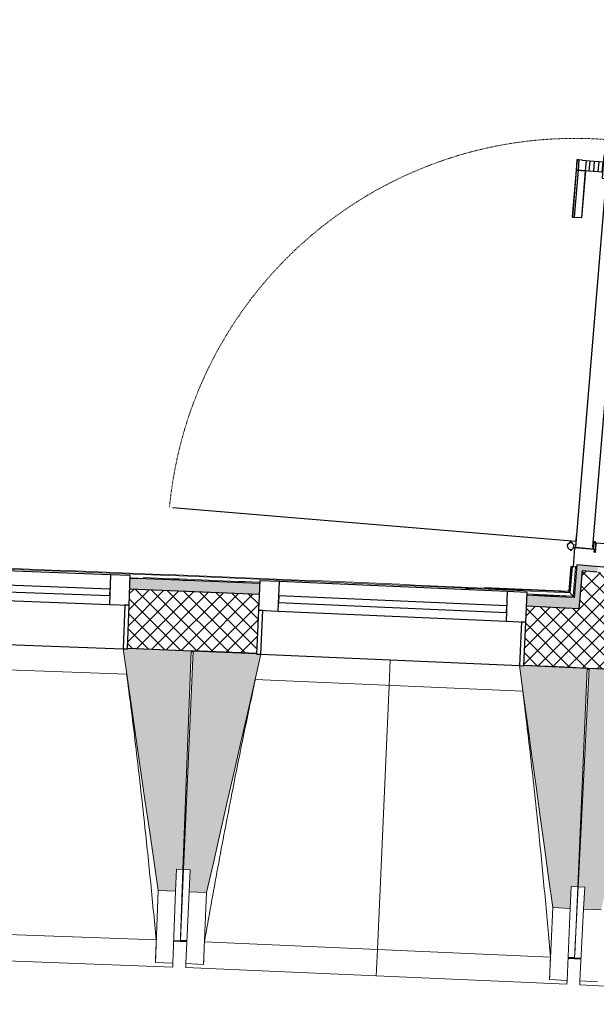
# Model space of a CAD drawing. Header units: millimetres. Extents: x 1909 to 61055, y -36590 to 14615.
# Tile 21 of 44: x 23302 to 24617, y -21436 to -19191. Entities that reach past the tile are written whole.
import ezdxf

# ---------------------------------------------------------------- set-up
doc = ezdxf.new("R2010")
doc.units = ezdxf.units.MM
doc.linetypes.add('Tiret', pattern=[2.5, 1.25, -1.25])
for name, color, linetype, lineweight in [('A-DETL-GENF', 7, 'Continuous', 18), ('A-DOOR', 7, 'Continuous', 25), ('A-DOOR-FRAM', 7, 'Continuous', 25), ('A-FLOR', 7, 'Continuous', 25), ('A-FLOR-HRAL', 7, 'Continuous', 18), ('A-GENM', 7, 'Continuous', 18), ('A-GLAZ', 7, 'Continuous', 25), ('A-WALL', 7, 'Continuous', 25), ('A-WALL-PATT', 7, 'Continuous', 25), ('I-WALL', 7, 'Continuous', 25), ('Q-SPCQ', 7, 'Continuous', 18), ('S-BEAM', 7, 'Continuous', 18)]:
    doc.layers.add(name, color=color, linetype=linetype, lineweight=lineweight)
pattern_1 = [(45, (0, 0), (-17.67767, 17.67767), []), (135, (0, 0), (-17.67767, -17.67767), [])]

# ---------------------------------------------------------------- blocks, each defined once
blk = doc.blocks.new('PRT_SIMPLE_HUI_58x68x48 - PRT_BOIS_1V_EI30_930x2040x40-552262-2021_015_1111_DCE_1_50_N0 FINI_SSI_CMSI')
at = {"layer": 'A-DETL-GENF', "lineweight": 25}
h = blk.add_hatch(color=256, dxfattribs=at)
h.paths.add_polyline_path([(-483.8, -9.7), (-489.6, -8), (-508.5, -8), (-508.5, -11.5), (-502, -11.5), (-502.1, -10.3), (-505.2, -10.3), (-505.2, -9.3), (-488.4, -9.4), (-485.1, -10.6)])
h.paths.add_polyline_path([(-483.8, -9.7), (-485.1, -11.7), (-496.1, -13.2), (-500.5, -13.6), (-500.5, -14.5), (-495.9, -14.5), (-483.8, -12.8), (-483.8, -10.5)])
h = blk.add_hatch(color=256, dxfattribs=at)
h.paths.add_polyline_path([(413.8, -9.7), (413.8, -12.8), (426.2, -14.5), (430.5, -14.1), (430.4, -13.2), (425.9, -13.2), (415.1, -11.7), (414.4, -10.7)])
h.paths.add_polyline_path([(438.5, -8), (418.5, -8), (413.8, -9.7), (415.1, -10.6), (418.7, -9.3), (435.2, -9.3), (435.2, -10.3), (432, -10.5), (432, -11.5), (438.5, -11.5), (438.5, -9)])
at = {"layer": 'A-DETL-GENF'}
for p, q in [((-488.5, -8), (-508.5, -8)), ((-508.5, -8), (-508.5, -11.5)), ((-508.5, -11.5), (-502, -11.5)), ((-505.2, -10.3), (-505.2, -9.3)), ((-505.2, -9.3), (-488.7, -9.3)), ((-502, -10.3), (-505.2, -10.3)), ((-502, -11.5), (-502, -10.3)), ((-496.1, -13.2), (-500.5, -13.2)), ((-500.5, -13.2), (-500.5, -14.5)), ((-500.5, -14.5), (-496, -14.5)), ((-485.1, -11.7), (-496.1, -13.2)), ((-496, -14.5), (-483.8, -12.8)), ((-488.7, -9.3), (-485.1, -10.6)), ((-483.8, -9.7), (-488.5, -8)), ((-485.1, -10.6), (-485.1, -11.7)), ((-483.8, -12.8), (-483.8, -9.7)), ((418.5, -8), (413.8, -9.7)), ((413.8, -9.7), (413.8, -12.8)), ((413.8, -12.8), (426, -14.5)), ((415.1, -10.6), (418.7, -9.3)), ((415.1, -11.7), (415.1, -10.6)), ((426.1, -13.2), (415.1, -11.7)), ((438.5, -8), (418.5, -8)), ((418.7, -9.3), (435.2, -9.3)), ((426, -14.5), (430.5, -14.5)), ((430.5, -13.2), (426.1, -13.2)), ((430.5, -14.5), (430.5, -13.2)), ((435.2, -10.3), (432, -10.3)), ((432, -10.3), (432, -11.5)), ((432, -11.5), (438.5, -11.5)), ((435.2, -9.3), (435.2, -10.3)), ((438.5, -11.5), (438.5, -8))]:
    blk.add_line(p, q, dxfattribs=at)
at = {"layer": 'A-DOOR'}
for p, q in [((-427.1, 55), (-450.6, 55)), ((-450.6, 55), (-450.6, 54.5)), ((-450.6, 54.5), (-450.6, 50.4)), ((-427.1, 54.5), (-450.6, 54.5)), ((-450.6, 50.4), (-450.6, 43.3)), ((-427.1, 50.4), (-450.6, 50.4)), ((-319.6, 55), (-427.1, 55)), ((-427.1, 55), (-427.1, 54.5)), ((-427.1, 54.5), (-427.1, 55)), ((-427.1, 54.5), (-427.1, 50.4)), ((-319.6, 54.5), (-427.1, 54.5)), ((-427.1, 50.4), (-427.1, 54.5)), ((-427.1, 50.4), (-427.1, 43.3)), ((-319.6, 50.4), (-427.1, 50.4)), ((-427.1, 43.3), (-427.1, 50.4)), ((-319.6, 54.5), (-319.6, 55)), ((-319.6, 50.4), (-319.6, 54.5)), ((-319.6, 43.3), (-319.6, 50.4)), ((-450.6, 34), (-450.6, 43.3)), ((-450.6, 25.6), (-450.6, 34)), ((-427.1, 34), (-450.6, 34)), ((-450.6, 15.2), (-450.6, 25.6)), ((-427.1, 25.6), (-450.6, 25.6)), ((-427.1, 34), (-427.1, 43.3)), ((-427.1, 43.3), (-427.1, 34)), ((-427.1, 32.8), (-427.1, 34)), ((-319.6, 34), (-427.1, 34)), ((-427.1, 34), (-427.1, 25.6)), ((-427.1, 32.8), (-319.6, 32.8)), ((-427.1, 25.6), (-427.1, 15.2)), ((-319.6, 43.3), (-319.6, 34)), ((-319.6, 34), (-319.6, 32.8)), ((-450.6, 4.4), (-450.6, 15.2)), ((-427.1, 15.2), (-450.6, 15.2)), ((-450.6, -4), (-450.6, 4.4)), ((-450.6, 4.4), (-427.1, 4.4)), ((-427.1, 15.2), (-427.1, 4.4)), ((-427.1, 4.4), (-427.1, -4)), ((-499.5, -14.5), (-499.5, -54.5)), ((426, -14.5), (-496, -14.5)), ((-465.6, -5.5), (-465.6, -14.5)), ((-413.4, -5.5), (-465.6, -5.5)), ((-450.6, -4), (-450.6, -5)), ((-450.6, -5), (-427.1, -5)), ((-427.1, -5), (-427.1, -4)), ((-413.4, -14.5), (-413.4, -5.5)), ((430.5, -54.5), (430.5, -14.5)), ((-499.5, -54.5), (430.5, -54.5)), ((-465.6, -54.5), (-465.6, -63.5)), ((-465.6, -63.5), (-413.4, -63.5)), ((-427.1, -64), (-450.6, -64)), ((-450.6, -64), (-450.6, -65)), ((-450.6, -73.4), (-450.6, -65)), ((-427.1, -65), (-427.1, -64)), ((-427.1, -65), (-427.1, -73.4)), ((-413.4, -63.5), (-413.4, -54.5)), ((417, -54.5), (417, -977.5)), ((-450.6, -84.2), (-450.6, -73.4)), ((-427.1, -73.4), (-450.6, -73.4)), ((-450.6, -94.6), (-450.6, -84.2)), ((-450.6, -84.2), (-427.1, -84.2)), ((-427.1, -73.4), (-427.1, -84.2)), ((-427.1, -84.2), (-427.1, -94.6)), ((-450.6, -103), (-450.6, -94.6)), ((-450.6, -94.6), (-427.1, -94.6)), ((-450.6, -112.3), (-450.6, -103)), ((-450.6, -103), (-427.1, -103)), ((-450.6, -112.3), (-450.6, -119.4)), ((-427.1, -94.6), (-427.1, -103)), ((-427.1, -103), (-427.1, -101.8)), ((-319.6, -101.8), (-427.1, -101.8)), ((-427.1, -112.3), (-427.1, -103)), ((-427.1, -103), (-319.6, -103)), ((-427.1, -103), (-427.1, -112.3)), ((-427.1, -112.3), (-427.1, -119.4)), ((-427.1, -119.4), (-427.1, -112.3)), ((-319.6, -101.8), (-319.6, -103)), ((-319.6, -103), (-319.6, -112.3)), ((-319.6, -119.4), (-319.6, -112.3)), ((-450.6, -119.4), (-450.6, -123.5)), ((-450.6, -119.4), (-427.1, -119.4)), ((-450.6, -123.5), (-450.6, -124)), ((-450.6, -123.5), (-427.1, -123.5)), ((-450.6, -124), (-427.1, -124)), ((-427.1, -119.4), (-427.1, -123.5)), ((-427.1, -119.4), (-319.6, -119.4)), ((-427.1, -123.5), (-427.1, -119.4)), ((-427.1, -123.5), (-427.1, -124)), ((-427.1, -123.5), (-319.6, -123.5)), ((-427.1, -124), (-427.1, -123.5)), ((-427.1, -124), (-319.6, -124)), ((-319.6, -123.5), (-319.6, -119.4)), ((-319.6, -124), (-319.6, -123.5))]:
    blk.add_line(p, q, dxfattribs=at)
at = {"layer": 'A-DOOR', "color": 176, "linetype": 'Tiret', "lineweight": 18, "true_color": 0x000080}
blk.add_arc((428, -54.5), 930, 180, 269.3192, dxfattribs=at)
at = {"layer": 'A-DOOR'}
for radius, start, end in [(9.12, 155.8208, 180), (9.12, 180, 204.1792), (7.5, 360, 180), (7.5, 180, 360), (7.5, 180, 240), (7.5, 135, 165), (9.12, 111.9887, 120), (7.5, 60, 120), (7.5, 270, 0), (9.12, 60, 68.0113), (7.5, 0, 30), (9.12, 0, 24.1792), (9.12, 240, 248.0113)]:
    blk.add_arc((429, -65.5), radius, start, end, dxfattribs=at)
at = {"layer": 'A-DOOR-FRAM'}
for p, q in [((-487, 56), (-545, 56)), ((-545, 56), (-545, 47.5)), ((-487, -8), (-487, 56)), ((475, 56), (417, 56)), ((417, 56), (417, -8)), ((475, 47.5), (475, 56)), ((-502, -56), (-502, -11.5)), ((-488.5, -8), (-487, -8)), ((417, -8), (418.5, -8)), ((432, -11.5), (432, -56)), ((-545, -47.5), (-545, -56)), ((-545, -56), (-502, -56)), ((432, -56), (475, -56)), ((475, -56), (475, -47.5))]:
    blk.add_line(p, q, dxfattribs=at)
at = {"layer": 'Q-SPCQ'}
for p, q in [((430.5, -40.5), (430.5, -54.5)), ((430.5, -54.5), (403.5, -54.5))]:
    blk.add_line(p, q, dxfattribs=at)
blk = doc.blocks.new('XXX_VIDE FENETRE - 590-389517-2021_015_1111_DCE_1_50_N0 FINI_SSI_CMSI')
at = {"layer": 'A-GLAZ'}
for p, q in [((-305.1, 0), (-305.1, -100)), ((-295.1, 0), (-305.1, 0)), ((295.1, 0), (-295.1, 0)), ((-295.1, -100), (-295.1, 0)), ((305.1, 0), (295.1, 0)), ((295.1, 0), (295.1, -100)), ((305.1, -100), (305.1, 0)), ((-305.1, -100), (-295.1, -100)), ((-260.1, -100), (-305.1, -100)), ((-305.1, -100), (-305.1, -167.5)), ((-260.1, -167.5), (-260.1, -100)), ((260.1, -100), (-260.1, -100)), ((260.1, -100), (260.1, -167.5)), ((305.1, -100), (260.1, -100)), ((295.1, -100), (305.1, -100)), ((305.1, -167.5), (305.1, -100)), ((-305.1, -167.5), (-260.1, -167.5)), ((-260.1, -167.5), (260.1, -167.5)), ((260.1, -167.5), (305.1, -167.5))]:
    blk.add_line(p, q, dxfattribs=at)
at = {"layer": 'A-GLAZ', "color": 173, "true_color": 0x5c63b1}
for p, q in [((260.1, -120), (-260.1, -120)), ((-260.1, -120), (-260.1, -135)), ((260.1, -135), (260.1, -120)), ((-260.1, -135), (260.1, -135))]:
    blk.add_line(p, q, dxfattribs=at)
blk = doc.blocks.new('Garde-corps - Garde-corps-505471-2021_015_1111_DCE_1_50_N0 FINI_SSI_CMSI')
at = {"layer": 'A-FLOR-HRAL'}
for p, q in [((-16242, -20445.9), (-16242.1, -20445.9)), ((-15099.2, -20437.6), (-15103.9, -20494.4)), ((-15097.6, -20437.8), (-15102.4, -20496.1)), ((-15095.8, -20437.9), (-15100.8, -20497.9)), ((-15097.6, -20437.8), (-15099.2, -20437.6)), ((-15097.6, -20437.8), (-15095.8, -20437.9)), ((-15095.8, -20437.9), (-15094.2, -20438.1)), ((-15088.7, -20438.5), (-15094.3, -20505.3)), ((-15976.7, -20469.8), (-15983.2, -20469.6)), ((-15103.9, -20494.4), (-15339.8, -20488)), ((-15103.9, -20494.4), (-15297.2, -20485.4)), ((-15094.3, -20505.3), (-15199.5, -20502.5)), ((-15094.3, -20505.3), (-15199.4, -20500.4))]:
    blk.add_line(p, q, dxfattribs=at)
at = {"layer": 'A-FLOR-HRAL', "flags": 128}
blk.add_lwpolyline([(-15100.8, -20497.9), (-15097.6, -20501.6), (-15094.3, -20505.3)], dxfattribs=at)
at = {"layer": 'A-FLOR-HRAL'}
for radius, start, end in [(130446.8, 87.310169, 90.815427), (130448.6, 87.310907, 88.301428), (130439.7, 87.62141, 87.738276)]:
    blk.add_arc((-21222.6, -150801), radius, start, end, dxfattribs=at)
for points, knots in [([(-15103.9, -20494.4), (-15103.9, -20494.4), (-15103.9, -20494.4), (-15103.8, -20494.5), (-15103.7, -20494.6), (-15103.6, -20494.7), (-15103.5, -20494.8), (-15103.3, -20495), (-15103.2, -20495.2), (-15103, -20495.4), (-15102.8, -20495.6), (-15102.6, -20495.8), (-15102.5, -20496), (-15102.4, -20496.1)], [0.075, 0.075, 0.075, 0.075, 0.15, 0.2125, 0.275, 0.35, 0.425, 0.5, 0.6, 0.7, 0.775, 0.85, 1, 1, 1, 1]), ([(-15094.3, -20505.3), (-15094.3, -20505.3), (-15094.3, -20505.4), (-15094.2, -20505.4), (-15094.2, -20505.5), (-15094.1, -20505.6), (-15094, -20505.7), (-15093.9, -20505.8), (-15093.8, -20505.9), (-15093.7, -20506), (-15093.6, -20506.1), (-15093.5, -20506.2), (-15093.4, -20506.3), (-15093.3, -20506.4), (-15093.2, -20506.6), (-15093.1, -20506.7), (-15093, -20506.8), (-15092.8, -20507), (-15092.5, -20507.4), (-15092.1, -20507.9), (-15091.7, -20508.3), (-15091.5, -20508.5)], [0, 0, 0, 0, 0.071429, 0.107143, 0.142857, 0.214286, 0.25, 0.285714, 0.321429, 0.357143, 0.392857, 0.428571, 0.464286, 0.5, 0.535714, 0.571429, 0.607143, 0.642857, 0.714286, 0.857143, 1, 1, 1, 1])]:
    blk.add_open_spline(points, degree=3, knots=knots, dxfattribs=at)
blk = doc.blocks.new('B02_ARC_rvt-1-2021_015_1111_DCE_1_50_N0 FINI_SSI_CMSI')
at = {"layer": 'A-WALL-PATT', "true_color": 0xdadada}
h = blk.add_hatch(color=254, dxfattribs=at)
h.paths.add_polyline_path([(-15079, -20509.1), (-15073.9, -20447.6), (-15039.1, -20450.5), (-15038, -20438.1), (-15085.4, -20434.1), (-15091.5, -20508.5), (-15085.3, -20508.8)])
h.paths.add_polyline_path([(-14954.5, -19430.8), (-14953.5, -19418.4), (-14988.3, -19415.5), (-14969.8, -19191.6), (-14982.2, -19190.5), (-15001.8, -19426.9), (-14964.8, -19430)])
at = {"layer": 'A-WALL-PATT', "lineweight": 18}
h = blk.add_hatch(dxfattribs=at)
h.set_pattern_fill('FP_1', color=256, style=0, pattern_type=2)
h.set_pattern_definition(pattern_1)
h.paths.add_polyline_path([(-15011.1, -20537.3), (-15004.2, -20453.4), (-15073.9, -20447.6), (-15081.1, -20534), (-15039.1, -20536)])
h.paths.add_polyline_path([(-14918.6, -19421.3), (-14905.8, -19267.1), (-14975.6, -19261.3), (-14988.3, -19415.5), (-14953.5, -19418.4)])
at = {"layer": 'A-WALL-PATT', "lineweight": 5, "true_color": 0xdadada}
h = blk.add_hatch(color=254, dxfattribs=at)
h.paths.add_polyline_path([(-10540.5, -20827.5), (-10538.4, -20802.6), (-10683.4, -20790.8), (-10685.4, -20815.7), (-10610.9, -20821.8)])
h.paths.add_polyline_path([(-11293.7, -20767.8), (-11291.7, -20742.9), (-11582.4, -20721), (-11584.2, -20746), (-11296.5, -20767.6)])
h.paths.add_polyline_path([(-12192.8, -20702.3), (-12191, -20677.4), (-12487, -20657.1), (-12488.6, -20682.1), (-12195.4, -20702.1)])
h.paths.add_polyline_path([(-13097.6, -20642.7), (-13095.9, -20617.7), (-13391.3, -20599.6), (-13392.8, -20624.6), (-13099.9, -20642.5)])
h.paths.add_polyline_path([(-14002, -20589.4), (-14000.5, -20564.4), (-14295, -20548.4), (-14296.3, -20573.4), (-14004, -20589.2)])
h.paths.add_polyline_path([(-14905.7, -20542.4), (-14904.4, -20517.4), (-15009.1, -20512.7), (-15011.1, -20537.3), (-14907.5, -20542.3)])
h.paths.add_polyline_path([(-15081.1, -20534), (-15079, -20509.1), (-15199.5, -20503.4), (-15200.6, -20528.4), (-15085.3, -20533.8)])
h.paths.add_polyline_path([(-15810.3, -20501.7), (-15809.2, -20476.7), (-16104.4, -20464.8), (-16105.3, -20489.7), (-15811.8, -20501.6)])
h.paths.add_polyline_path([(-16715.1, -20467.2), (-16714.1, -20442.2), (-17009.4, -20432.4), (-17010.2, -20457.4), (-16716.4, -20467.2)])
h.paths.add_polyline_path([(-17620.1, -20439.1), (-17619.4, -20414.1), (-17914.7, -20406.3), (-17915.3, -20431.2), (-17621.2, -20439)])
h.paths.add_polyline_path([(-18525.3, -20417.2), (-18525.3, -20392.2), (-18820.1, -20386.4), (-18820, -20411.4), (-18526.1, -20417.2)])
h.paths.add_polyline_path([(-23088.6, -20402.7), (-23053.5, -20402.2), (-23053.9, -20377.2), (-23089, -20377.7), (-23089, -20379.5)])
h.paths.add_polyline_path([(-19430.6, -20401.6), (-19430.6, -20376.6), (-19724.8, -20372.9), (-19724.7, -20397.9), (-19431.2, -20401.6)])
h.paths.add_polyline_path([(-22443.3, -20395), (-22147.4, -20392.6), (-22147.6, -20367.6), (-22443.6, -20370), (-22443.5, -20379.5)])
h.paths.add_polyline_path([(-20335.2, -20392.3), (-20335.5, -20367.3), (-20632.1, -20365.6), (-20631.9, -20390.6), (-20335.5, -20392.3)])
h.paths.add_polyline_path([(-21537.2, -20389.7), (-21242.2, -20389.3), (-21242.4, -20364.3), (-21537.3, -20364.7), (-21537.3, -20379.5)])
at = {"layer": 'A-WALL-PATT', "lineweight": 18}
h = blk.add_hatch(dxfattribs=at)
h.set_pattern_fill('FP_1', color=256, style=0, pattern_type=2)
h.set_pattern_definition(pattern_1)
h.paths.add_polyline_path([(-10551.5, -20962.1), (-10540.5, -20827.5), (-10685.4, -20815.7), (-10696, -20950.3), (-10612.9, -20957)])
h.paths.add_polyline_path([(-11304.3, -20902.4), (-11293.7, -20767.8), (-11584.2, -20746), (-11593.8, -20880.6), (-11304.4, -20902.4)])
h.paths.add_polyline_path([(-12202.5, -20836.9), (-12192.8, -20702.3), (-12488.6, -20682.1), (-12497.4, -20816.8), (-12202.6, -20836.9)])
h.paths.add_polyline_path([(-13106.3, -20777.4), (-13097.6, -20642.7), (-13392.8, -20624.6), (-13400.6, -20759.3), (-13106.3, -20777.4)])
h.paths.add_polyline_path([(-14009.7, -20724.1), (-14002, -20589.4), (-14296.3, -20573.4), (-14303.1, -20708.2), (-14009.8, -20724.1)])
h.paths.add_polyline_path([(-14912.6, -20677.2), (-14905.7, -20542.4), (-15200.6, -20528.4), (-15206.6, -20663.3), (-14912.6, -20677.2)])
h.paths.add_polyline_path([(-15816.2, -20636.5), (-15810.3, -20501.7), (-16105.3, -20489.7), (-16110.3, -20624.6), (-15816.2, -20636.5)])
h.paths.add_polyline_path([(-16720.1, -20602.1), (-16715.1, -20467.2), (-17010.2, -20457.4), (-17014.2, -20592.3), (-16720.1, -20602.1)])
h.paths.add_polyline_path([(-17624.1, -20574), (-17620.1, -20439.1), (-17915.3, -20431.2), (-17918.4, -20566.2), (-17624.2, -20574)])
h.paths.add_polyline_path([(-18528.4, -20552.2), (-18525.3, -20417.2), (-18820.5, -20411.4), (-18822.7, -20546.4), (-18528.4, -20552.2)])
h.paths.add_polyline_path([(-23111.5, -20538), (-23051.9, -20537.1), (-23053.9, -20402.2), (-23113.6, -20403)])
h.paths.add_polyline_path([(-19432.8, -20536.6), (-19431.2, -20401.6), (-19725, -20397.9), (-19726.2, -20532.9), (-19432.8, -20536.6)])
h.paths.add_polyline_path([(-22441.8, -20530), (-22146.8, -20527.6), (-22147.6, -20392.6), (-22443.3, -20395), (-22442.9, -20431.5)])
h.paths.add_polyline_path([(-20336.4, -20527.3), (-20335.5, -20392.3), (-20632, -20390.6), (-20631.4, -20525.6), (-20336.4, -20527.3)])
h.paths.add_polyline_path([(-21536.6, -20524.7), (-21241.6, -20524.3), (-21242.4, -20389.3), (-21537.2, -20389.7), (-21537.1, -20426.4)])
at = {"layer": 'A-FLOR'}
for p, q in [((-15046.8, -20383.8), (-15048.1, -20383.7)), ((-15043.5, -20384.1), (-15045.5, -20383.9)), ((-15049.3, -20398.6), (-15049.2, -20397.1)), ((-15965.5, -20631.3), (-15961, -20631.5)), ((-15061.9, -20671.8), (-15057.4, -20672))]:
    blk.add_line(p, q, dxfattribs=at)
at = {"layer": 'A-WALL'}
for p, q in [((-15085.4, -20434.1), (-15091.5, -20508.5)), ((-14990.7, -20442), (-15085.4, -20434.1)), ((-15073.9, -20447.6), (-15079, -20509.1)), ((-15039.1, -20450.5), (-15073.9, -20447.6)), ((-15079, -20509.1), (-15081.1, -20534)), ((-15081.1, -20534), (-15200.6, -20528.4))]:
    blk.add_line(p, q, dxfattribs=at)
blk.add_arc((-21222.6, -150801), 130411.7, 87.621438, 87.751164, dxfattribs=at)
at = {"layer": 'I-WALL', "flags": 128}
blk.add_lwpolyline([(-15091.5, -20508.5), (-15145.5, -20505.9), (-15199.5, -20503.4)], dxfattribs=at)
at = {"layer": 'I-WALL'}
for radius, start, end in [(130436.7, 87.621413, 87.751189), (130276.7, 87.621578, 87.751026), (130276.7, 87.223762, 87.353211)]:
    blk.add_arc((-21222.6, -150801), radius, start, end, dxfattribs=at)
at = {"layer": 'A-DOOR', "lineweight": 18, "rotation": 265.2586130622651}
blk.add_blockref('PRT_SIMPLE_HUI_58x68x48 - PRT_BOIS_1V_EI30_930x2040x40-552262-2021_015_1111_DCE_1_50_N0 FINI_SSI_CMSI', (-14999.2, -19969.3), dxfattribs=at)
at = {"layer": 'A-FLOR-HRAL', "lineweight": 18}
blk.add_blockref('Garde-corps - Garde-corps-505471-2021_015_1111_DCE_1_50_N0 FINI_SSI_CMSI', (0, 0), dxfattribs=at)
at = {"layer": 'A-GLAZ', "lineweight": 18}
for p, rotation in [((-16415.2, -20614.5), 177.8844287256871), ((-15511.4, -20651), 177.4871597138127)]:
    blk.add_blockref('XXX_VIDE FENETRE - 590-389517-2021_015_1111_DCE_1_50_N0 FINI_SSI_CMSI', p, dxfattribs=dict(at, rotation=rotation))
blk = doc.blocks.new('20_MUR PREFA_01 - MODULE_01 B-3165811-2021_015_1111_DCE_1_50_N0 FINI_SSI_CMSI')
at = {"layer": 'A-GENM'}
for p, q in [((0, 722.1), (0, 661.4)), ((0, 661.4), (0, 58.5)), ((0, 0.7), (0, 58.5))]:
    blk.add_line(p, q, dxfattribs=at)
blk = doc.blocks.new('B02_DC_STR_rvt-1-2021_015_1111_DCE_1_50_N0 FINI_SSI_CMSI')
at = {"layer": 'S-BEAM', "lineweight": 5, "true_color": 0x787878}
for points in [[(-16000.7, -21178.3), (-15998.9, -21128.3), (-15983.9, -21128.9), (-15965.5, -20630.4), (-16110.3, -20625.1), (-16110.4, -20625.8), (-16120.2, -20625.8), (-16040.7, -21176.8)], [(-15930.1, -21181.3), (-15806.3, -20638.1), (-15816.2, -20637.7), (-15816.2, -20637), (-15961, -20630.6), (-15982.8, -21128.9), (-15967.8, -21129.6), (-15970, -21179.6), (-15967.8, -21179.6)], [(-15100.9, -21217.7), (-15098.7, -21167.7), (-15083.7, -21168.4), (-15061.8, -20670.1), (-15206.6, -20663.7), (-15207.2, -20664.4), (-15216.5, -20664.4), (-15140.8, -21215.9)], [(-15030.2, -21221.2), (-14902.7, -20678.9), (-14912.6, -20678.4), (-14912.6, -20677.7), (-15057.3, -20670.3), (-15082.6, -21168.5), (-15067.6, -21169.2), (-15070.2, -21219.2), (-15067.6, -21219.3)]]:
    blk.add_hatch(color=8, dxfattribs=at).paths.add_polyline_path(points)
at = {"layer": 'A-FLOR'}
for p, q in [((-15975, -21292.7), (-16004.9, -21291.5)), ((-16004.9, -21291.5), (-15975, -21292.7)), ((-15974.9, -21291.5), (-15989.9, -21290.9)), ((-15090.8, -21330.3), (-15105.8, -21329.7)), ((-15075.9, -21332.2), (-15105.8, -21330.8)), ((-15105.8, -21330.8), (-15075.9, -21332.2))]:
    blk.add_line(p, q, dxfattribs=at)
at = {"layer": 'S-BEAM'}
for p, q in [((-15965.5, -20630.4), (-16110.4, -20625.1)), ((-15983.9, -21128.9), (-15965.5, -20630.4)), ((-15961, -20630.6), (-15982.8, -21128.9)), ((-15816.2, -20637), (-15961, -20630.6)), ((-16112.3, -20683.5), (-16722.4, -20661)), ((-15061.8, -20670.1), (-15206.7, -20663.7)), ((-15083.7, -21168.4), (-15061.8, -20670.1)), ((-15057.3, -20670.3), (-15082.6, -21168.5)), ((-14912.6, -20677.7), (-15057.3, -20670.3)), ((-15209, -20722.2), (-15818.9, -20695.4)), ((-16000.7, -21178.3), (-15998.9, -21128.3)), ((-15998.9, -21128.3), (-15983.9, -21128.9)), ((-15989.9, -21290.9), (-15982.8, -21128.9)), ((-15983.9, -21128.9), (-15989.6, -21283.7)), ((-15982.8, -21128.9), (-15967.8, -21129.6)), ((-15967.8, -21129.6), (-15970, -21179.6)), ((-16040.7, -21176.8), (-16046.8, -21340.9)), ((-16040.7, -21176.8), (-16000.7, -21178.3)), ((-15100.9, -21217.7), (-15098.7, -21167.7)), ((-15098.7, -21167.7), (-15083.7, -21168.4)), ((-15090.8, -21330.4), (-15082.6, -21168.5)), ((-15083.7, -21168.4), (-15090.5, -21323.3)), ((-15082.6, -21168.5), (-15067.6, -21169.2)), ((-15067.6, -21169.2), (-15070.2, -21219.2)), ((-16000.7, -21178.3), (-16006.8, -21342.4)), ((-15977.2, -21343.6), (-15970, -21179.6)), ((-15970, -21179.6), (-15930.1, -21181.3)), ((-15937.3, -21345.4), (-15930.1, -21181.3)), ((-15140.8, -21215.9), (-15148, -21380)), ((-15140.8, -21215.9), (-15100.9, -21217.7)), ((-15100.9, -21217.7), (-15108.1, -21381.7)), ((-15078.5, -21383.2), (-15070.2, -21219.2)), ((-15070.2, -21219.2), (-15030.2, -21221.2)), ((-16834.1, -21260.2), (-16045.1, -21289.4)), ((-16005, -21292.4), (-15990, -21293)), ((-15990, -21293), (-15990, -21292.1)), ((-15990, -21293), (-15975, -21293.6)), ((-15934.8, -21293.8), (-15146, -21328.5)), ((-16876.5, -21319.3), (-16007.1, -21351.4)), ((-15105.9, -21331.8), (-15091, -21332.4)), ((-15091, -21332.5), (-15090.9, -21331.5)), ((-15091, -21332.5), (-15076, -21333.2)), ((-16046.8, -21340.9), (-16046.8, -21340.7)), ((-16006.8, -21342.4), (-16046.8, -21340.9)), ((-16006.8, -21342.4), (-16007.1, -21351.4)), ((-15977.6, -21352.6), (-15977.2, -21343.6)), ((-15977.6, -21352.6), (-15108.5, -21390.8)), ((-15937.3, -21345.4), (-15977.2, -21343.6)), ((-15937.2, -21345.1), (-15937.3, -21345.4)), ((-15148, -21380), (-15148.1, -21379.7)), ((-15108.1, -21381.7), (-15148, -21380)), ((-15108.1, -21381.7), (-15108.5, -21390.8)), ((-15079, -21392.2), (-15078.5, -21383.2)), ((-15079, -21392.2), (-14210.1, -21436.4)), ((-15038.6, -21385.2), (-15078.5, -21383.2))]:
    blk.add_line(p, q, dxfattribs=at)
at = {"layer": 'S-BEAM', "flags": 128}
for points in [[(-16120.4, -20624.7), (-16110.4, -20693.7), (-16100.5, -20762.7), (-16090.5, -20831.7), (-16080.5, -20900.8), (-16070.6, -20969.8), (-16060.6, -21038.8), (-16050.7, -21107.8), (-16040.7, -21176.8)], [(-15930.1, -21181.3), (-15914.6, -21113.3), (-15899.1, -21045.3), (-15883.6, -20977.3), (-15868.1, -20909.4), (-15852.6, -20841.4), (-15837.1, -20773.4), (-15821.6, -20705.4), (-15806.1, -20637.4)], [(-15216.7, -20663.3), (-15207.2, -20732.4), (-15197.7, -20801.5), (-15188.2, -20870.5), (-15178.8, -20939.6), (-15169.3, -21008.7), (-15159.8, -21077.8), (-15150.3, -21146.9), (-15140.8, -21215.9)], [(-16046.8, -21340.7), (-16046.5, -21330.4), (-16046.1, -21320.1), (-16045.8, -21309.9), (-16045.4, -21299.6), (-16045.1, -21289.4)], [(-15934.8, -21293.8), (-15935.3, -21304.1), (-15935.8, -21314.3), (-15936.2, -21324.6), (-15936.7, -21334.8), (-15937.2, -21345.1)], [(-15148.1, -21379.7), (-15147.6, -21369.5), (-15147.2, -21359.2), (-15146.8, -21349), (-15146.4, -21338.7), (-15146, -21328.5)]]:
    blk.add_lwpolyline(points, dxfattribs=at)
at = {"layer": 'S-BEAM'}
for points, knots in [([(-16045.1, -21289.4), (-16049.3, -21243.6), (-16055.9, -21175), (-16065.2, -21083.6), (-16073.1, -21009.2), (-16082, -20929.2), (-16092.1, -20843.5), (-16102.2, -20761.6), (-16109.1, -20708.3), (-16112.4, -20683.5)], [0, 0, 0, 0, 0.2222222, 0.3333333, 0.4444444, 0.5833333, 0.7222222, 0.8611111, 0.9816328, 0.9816328, 0.9816328, 0.9816328]), ([(-15818.8, -20695.4), (-15827.7, -20736.7), (-15841.2, -20800.5), (-15858.8, -20887.1), (-15873.3, -20960.4), (-15888.6, -21039.5), (-15909.7, -21152.5), (-15924.9, -21237.2), (-15934.8, -21293.8)], [0.0183454, 0.0183454, 0.0183454, 0.0183454, 0.2222222, 0.3333333, 0.4444444, 0.5833333, 0.7222222, 1, 1, 1, 1]), ([(-15146, -21328.5), (-15149.9, -21282.7), (-15156, -21214), (-15164.7, -21122.5), (-15172.1, -21048.1), (-15180.4, -20968.1), (-15189.9, -20882.3), (-15199.4, -20800.3), (-15206, -20746.9), (-15209.1, -20722.2)], [0, 0, 0, 0, 0.2222222, 0.3333333, 0.4444444, 0.5833333, 0.7222222, 0.8611111, 0.9816328, 0.9816328, 0.9816328, 0.9816328])]:
    blk.add_open_spline(points, degree=3, knots=knots, dxfattribs=at)
at = {"layer": 'S-BEAM', "color": 5, "lineweight": 25, "true_color": 0x0000ff, "rotation": 177.4871597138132}
blk.add_blockref('20_MUR PREFA_01 - MODULE_01 B-3165811-2021_015_1111_DCE_1_50_N0 FINI_SSI_CMSI', (-15511.4, -20650.4), dxfattribs=at)

msp = doc.modelspace()

# ---------------------------------------------------------------- block references
at = {"lineweight": 5}
for name in ['B02_DC_STR_rvt-1-2021_015_1111_DCE_1_50_N0 FINI_SSI_CMSI', 'B02_ARC_rvt-1-2021_015_1111_DCE_1_50_N0 FINI_SSI_CMSI']:
    msp.add_blockref(name, (39658.7, 0), dxfattribs=at)

doc.saveas('drawing.dxf')
